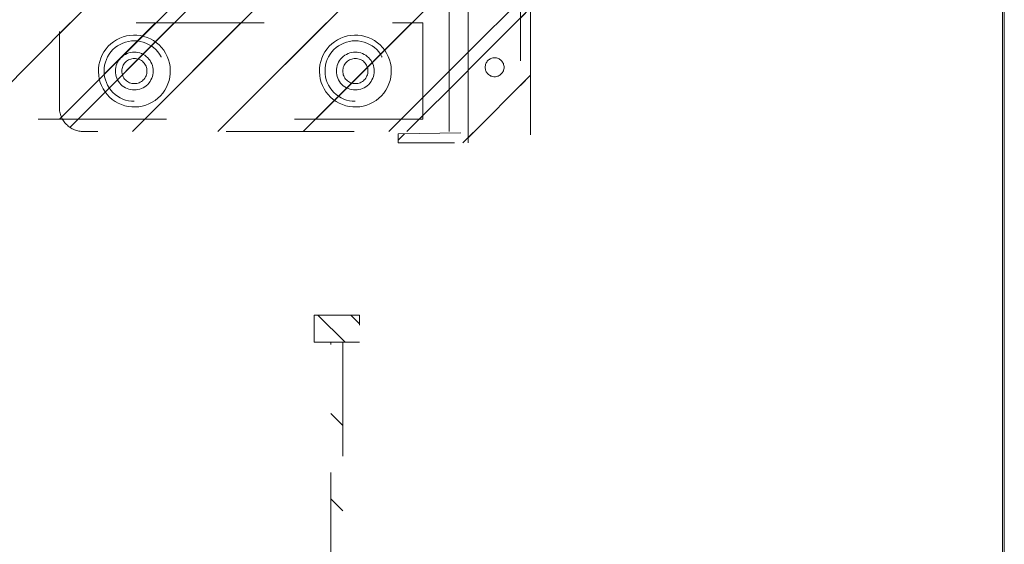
# Model space of a CAD drawing. Header units: inches. Extents: x -416 to -272, y -73 to 47.
# Tile 141 of 206: x -283.13 to -272.89, y -38.53 to -33.08. Entities that reach past the tile are written whole.
import ezdxf

# ---------------------------------------------------------------- set-up
doc = ezdxf.new("R2010")
doc.units = ezdxf.units.IN
doc.header["$LTSCALE"] = 32
doc.header["$MEASUREMENT"] = 0
doc.linetypes.add('Dash Style-1', pattern=[0.083328, 0.041656, -0.041672])
for name, color, linetype, lineweight in [('DashLine', 7, 'Continuous', 13), ('DashLineFill', 7, 'Dash Style-1', 13), ('Drawing', 7, 'Continuous', 18), ('None', 7, 'Continuous', 18), ('SolidLine', 7, 'Continuous', 15)]:
    doc.layers.add(name, color=color, linetype=linetype, lineweight=lineweight)
pattern_1 = [(45, (0, 0), (-1.61301565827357, 1.935715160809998), []), (45, (-1.0608, 1.0608), (-0.4723460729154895, 0.4167612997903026), [])]

# ---------------------------------------------------------------- blocks, each defined once
blk = doc.blocks.new('Group-29')
at = {"layer": 'SolidLine', "flags": 128}
blk.add_lwpolyline([(70.87401574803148, -30), (70.87401574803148, -2.559055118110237), (70.89370078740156, -2.559055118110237), (70.89370078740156, -30)], close=True, dxfattribs=at)
blk = doc.blocks.new('Group-42')
at = {"layer": 'DashLine', "flags": 128}
blk.add_lwpolyline([(1.114173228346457, -2.559055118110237), (70.89370078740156, -2.559055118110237), (70.89370078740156, -30), (1.114173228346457, -30)], close=True, dxfattribs=at)
at = {"layer": 'SolidLine', "flags": 128}
blk.add_lwpolyline([(1.114173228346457, -2.559055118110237), (70.89370078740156, -2.559055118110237), (70.89370078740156, -30), (1.114173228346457, -30)], close=True, dxfattribs=at)
at = {"layer": 'None'}
blk.add_blockref('Group-29', (0, 0), dxfattribs=at)
blk = doc.blocks.new('1BRPT9-Bracket (2D)')
at = {"layer": 'DashLineFill', "linetype": 'Continuous', "lineweight": 13}
h = blk.add_hatch(dxfattribs=at)
h.set_pattern_fill('Steel', color=253, style=0, pattern_type=2)
h.set_pattern_definition(pattern_1)
edge = h.paths.add_edge_path()
edge.add_line((-2.32206875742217, -8.74015748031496), (-2.32206875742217, 8.740157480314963))
edge.add_line((-2.32206875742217, 8.740157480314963), (1.677931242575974, 8.740157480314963))
edge.add_arc((1.677931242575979, 8.488188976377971), 0.2519685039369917, -3.979039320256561e-12, 90.0000000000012, ccw=False)
edge.add_line((1.929899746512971, 8.488188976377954), (1.929899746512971, 7.480314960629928))
edge.add_line((1.929899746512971, 7.480314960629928), (2.323600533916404, 7.461135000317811))
edge.add_line((2.323600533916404, 7.461135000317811), (2.323600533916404, -7.480314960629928))
edge.add_line((2.323600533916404, -7.480314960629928), (1.929899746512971, -7.480314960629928))
edge.add_line((1.929899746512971, -7.480314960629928), (1.929899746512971, -8.488188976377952))
edge.add_arc((1.677931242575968, -8.488188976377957), 0.2519685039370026, -90.00000000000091, 1.0800249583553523e-12, ccw=False)
edge.add_line((1.677931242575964, -8.74015748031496), (-2.32206875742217, -8.74015748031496))
h = blk.add_hatch(dxfattribs=at)
h.set_pattern_fill('Steel', color=253, style=0, pattern_type=2)
h.set_pattern_definition(pattern_1)
h.paths.add_polyline_path([(-1.148840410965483, 8.425196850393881), (-1.117968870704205, 8.423680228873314), (-1.087394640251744, 8.419144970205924), (-1.057412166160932, 8.411634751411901), (-1.02831019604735, 8.401221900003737), (-1.000368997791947, 8.388006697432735), (-0.9738576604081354, 8.37211641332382), (-0.9490315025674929, 8.35370407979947), (-0.926129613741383, 8.332947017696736), (-0.905372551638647, 8.310045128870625), (-0.8869602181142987, 8.285218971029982), (-0.8710699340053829, 8.258707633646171), (-0.8578547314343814, 8.230766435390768), (-0.8474418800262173, 8.201664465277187), (-0.8399316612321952, 8.171681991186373), (-0.8353964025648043, 8.141107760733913), (-0.8338797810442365, 8.110236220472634), (-0.8353964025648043, 8.079364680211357), (-0.8399316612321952, 8.048790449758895), (-0.8474418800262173, 8.018807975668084), (-0.8578547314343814, 7.989706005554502), (-0.8710699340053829, 7.961764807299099), (-0.8869602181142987, 7.935253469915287), (-0.905372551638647, 7.910427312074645), (-0.926129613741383, 7.887525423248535), (-0.9490315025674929, 7.866768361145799), (-0.9738576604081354, 7.848356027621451), (-1.000368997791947, 7.832465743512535), (-1.02831019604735, 7.819250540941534), (-1.057412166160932, 7.80883768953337), (-1.087394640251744, 7.801327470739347), (-1.117968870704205, 7.796792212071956), (-1.148840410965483, 7.795275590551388), (-1.179711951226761, 7.796792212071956), (-1.210286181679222, 7.801327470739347), (-1.240268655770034, 7.80883768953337), (-1.269370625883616, 7.819250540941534), (-1.297311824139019, 7.832465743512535), (-1.32382316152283, 7.848356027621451), (-1.348649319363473, 7.866768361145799), (-1.371551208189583, 7.887525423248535), (-1.392308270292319, 7.910427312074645), (-1.410720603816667, 7.935253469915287), (-1.426610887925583, 7.961764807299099), (-1.439826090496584, 7.989706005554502), (-1.450238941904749, 8.018807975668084), (-1.457749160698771, 8.048790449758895), (-1.462284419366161, 8.079364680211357), (-1.463801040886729, 8.110236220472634), (-1.462284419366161, 8.141107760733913), (-1.457749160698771, 8.171681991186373), (-1.450238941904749, 8.201664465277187), (-1.439826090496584, 8.230766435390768), (-1.426610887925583, 8.258707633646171), (-1.410720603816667, 8.285218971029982), (-1.392308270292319, 8.310045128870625), (-1.371551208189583, 8.332947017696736), (-1.348649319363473, 8.35370407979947), (-1.32382316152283, 8.37211641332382), (-1.297311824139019, 8.388006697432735), (-1.269370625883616, 8.401221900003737), (-1.240268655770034, 8.411634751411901), (-1.210286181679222, 8.419144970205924), (-1.179711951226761, 8.423680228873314)])
h = blk.add_hatch(dxfattribs=at)
h.set_pattern_fill('Steel', color=253, style=0, pattern_type=2)
h.set_pattern_definition(pattern_1)
h.paths.add_polyline_path([(1.150372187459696, 8.425196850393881), (1.181243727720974, 8.423680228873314), (1.211817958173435, 8.419144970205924), (1.241800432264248, 8.411634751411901), (1.27090240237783, 8.401221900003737), (1.298843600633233, 8.388006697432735), (1.325354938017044, 8.37211641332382), (1.350181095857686, 8.35370407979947), (1.373082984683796, 8.332947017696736), (1.393840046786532, 8.310045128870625), (1.41225238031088, 8.285218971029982), (1.428142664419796, 8.258707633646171), (1.441357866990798, 8.230766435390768), (1.451770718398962, 8.201664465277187), (1.459280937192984, 8.171681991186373), (1.463816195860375, 8.141107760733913), (1.465332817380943, 8.110236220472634), (1.463816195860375, 8.079364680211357), (1.459280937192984, 8.048790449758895), (1.451770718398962, 8.018807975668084), (1.441357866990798, 7.989706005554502), (1.428142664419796, 7.961764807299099), (1.41225238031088, 7.935253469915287), (1.393840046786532, 7.910427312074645), (1.373082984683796, 7.887525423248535), (1.350181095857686, 7.866768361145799), (1.325354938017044, 7.848356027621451), (1.298843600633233, 7.832465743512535), (1.27090240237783, 7.819250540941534), (1.241800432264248, 7.80883768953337), (1.211817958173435, 7.801327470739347), (1.181243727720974, 7.796792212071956), (1.150372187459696, 7.795275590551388), (1.119500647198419, 7.796792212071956), (1.088926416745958, 7.801327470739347), (1.058943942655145, 7.80883768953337), (1.029841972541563, 7.819250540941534), (1.00190077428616, 7.832465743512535), (0.9753894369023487, 7.848356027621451), (0.9505632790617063, 7.866768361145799), (0.9276613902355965, 7.887525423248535), (0.9069043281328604, 7.910427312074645), (0.8884919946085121, 7.935253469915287), (0.8726017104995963, 7.961764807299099), (0.8593865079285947, 7.989706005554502), (0.8489736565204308, 8.018807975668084), (0.8414634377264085, 8.048790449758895), (0.8369281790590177, 8.079364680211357), (0.8354115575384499, 8.110236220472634), (0.8369281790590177, 8.141107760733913), (0.8414634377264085, 8.171681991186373), (0.8489736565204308, 8.201664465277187), (0.8593865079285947, 8.230766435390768), (0.8726017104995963, 8.258707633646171), (0.8884919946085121, 8.285218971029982), (0.9069043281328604, 8.310045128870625), (0.9276613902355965, 8.332947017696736), (0.9505632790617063, 8.35370407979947), (0.9753894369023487, 8.37211641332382), (1.00190077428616, 8.388006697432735), (1.029841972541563, 8.401221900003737), (1.058943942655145, 8.411634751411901), (1.088926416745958, 8.419144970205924), (1.119500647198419, 8.423680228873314)])
h = blk.add_hatch(dxfattribs=at)
h.set_pattern_fill('Steel', color=253, style=0, pattern_type=2)
h.set_pattern_definition(pattern_1)
h.paths.add_polyline_path([(-1.148840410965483, 8.307086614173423), (-1.129545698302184, 8.306138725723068), (-1.110436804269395, 8.303304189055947), (-1.091697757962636, 8.298610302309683), (-1.073509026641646, 8.29210227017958), (-1.056045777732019, 8.283842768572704), (-1.039476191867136, 8.273911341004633), (-1.023959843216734, 8.262403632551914), (-1.009646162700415, 8.249430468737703), (-0.996672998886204, 8.235116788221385), (-0.9851652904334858, 8.219600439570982), (-0.975233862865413, 8.2030308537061), (-0.9669743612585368, 8.185567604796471), (-0.960466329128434, 8.167378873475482), (-0.9557724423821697, 8.148639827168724), (-0.9529379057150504, 8.129530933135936), (-0.9519900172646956, 8.110236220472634), (-0.9529379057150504, 8.090941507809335), (-0.9557724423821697, 8.071832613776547), (-0.960466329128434, 8.053093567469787), (-0.9669743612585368, 8.0349048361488), (-0.975233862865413, 8.01744158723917), (-0.9851652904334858, 8.000872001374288), (-0.996672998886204, 7.985355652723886), (-1.009646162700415, 7.971041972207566), (-1.023959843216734, 7.958068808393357), (-1.039476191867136, 7.946561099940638), (-1.056045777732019, 7.936629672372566), (-1.073509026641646, 7.928370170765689), (-1.091697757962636, 7.921862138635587), (-1.110436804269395, 7.917168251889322), (-1.129545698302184, 7.914333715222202), (-1.148840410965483, 7.913385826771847), (-1.168135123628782, 7.914333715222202), (-1.187244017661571, 7.917168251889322), (-1.20598306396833, 7.921862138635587), (-1.22417179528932, 7.928370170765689), (-1.241635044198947, 7.936629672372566), (-1.25820463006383, 7.946561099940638), (-1.273720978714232, 7.958068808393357), (-1.288034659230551, 7.971041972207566), (-1.301007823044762, 7.985355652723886), (-1.31251553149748, 8.000872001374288), (-1.322446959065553, 8.01744158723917), (-1.330706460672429, 8.0349048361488), (-1.337214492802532, 8.053093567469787), (-1.341908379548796, 8.071832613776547), (-1.344742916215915, 8.090941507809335), (-1.34569080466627, 8.110236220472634), (-1.344742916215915, 8.129530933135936), (-1.341908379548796, 8.148639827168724), (-1.337214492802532, 8.167378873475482), (-1.330706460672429, 8.185567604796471), (-1.322446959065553, 8.2030308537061), (-1.31251553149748, 8.219600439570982), (-1.301007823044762, 8.235116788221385), (-1.288034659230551, 8.249430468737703), (-1.273720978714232, 8.262403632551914), (-1.25820463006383, 8.273911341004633), (-1.241635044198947, 8.283842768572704), (-1.22417179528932, 8.29210227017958), (-1.20598306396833, 8.298610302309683), (-1.187244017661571, 8.303304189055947), (-1.168135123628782, 8.306138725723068)])
h = blk.add_hatch(dxfattribs=at)
h.set_pattern_fill('Steel', color=253, style=0, pattern_type=2)
h.set_pattern_definition(pattern_1)
h.paths.add_polyline_path([(1.150372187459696, 8.307086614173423), (1.169666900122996, 8.306138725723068), (1.188775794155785, 8.303304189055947), (1.207514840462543, 8.298610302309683), (1.225703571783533, 8.29210227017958), (1.243166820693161, 8.283842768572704), (1.259736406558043, 8.273911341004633), (1.275252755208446, 8.262403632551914), (1.289566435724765, 8.249430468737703), (1.302539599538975, 8.235116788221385), (1.314047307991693, 8.219600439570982), (1.323978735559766, 8.2030308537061), (1.332238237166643, 8.185567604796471), (1.338746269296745, 8.167378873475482), (1.34344015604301, 8.148639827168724), (1.346274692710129, 8.129530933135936), (1.347222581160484, 8.110236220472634), (1.346274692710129, 8.090941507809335), (1.34344015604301, 8.071832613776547), (1.338746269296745, 8.053093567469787), (1.332238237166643, 8.0349048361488), (1.323978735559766, 8.01744158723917), (1.314047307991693, 8.000872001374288), (1.302539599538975, 7.985355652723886), (1.289566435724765, 7.971041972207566), (1.275252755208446, 7.958068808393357), (1.259736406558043, 7.946561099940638), (1.243166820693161, 7.936629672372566), (1.225703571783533, 7.928370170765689), (1.207514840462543, 7.921862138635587), (1.188775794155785, 7.917168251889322), (1.169666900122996, 7.914333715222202), (1.150372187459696, 7.913385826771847), (1.131077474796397, 7.914333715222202), (1.111968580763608, 7.917168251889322), (1.093229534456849, 7.921862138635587), (1.07504080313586, 7.928370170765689), (1.057577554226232, 7.936629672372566), (1.04100796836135, 7.946561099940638), (1.025491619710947, 7.958068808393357), (1.011177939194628, 7.971041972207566), (0.9982047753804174, 7.985355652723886), (0.9866970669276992, 8.000872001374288), (0.9767656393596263, 8.01744158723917), (0.9685061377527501, 8.0349048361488), (0.9619981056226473, 8.053093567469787), (0.9573042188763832, 8.071832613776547), (0.9544696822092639, 8.090941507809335), (0.9535217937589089, 8.110236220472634), (0.9544696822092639, 8.129530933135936), (0.9573042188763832, 8.148639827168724), (0.9619981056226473, 8.167378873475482), (0.9685061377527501, 8.185567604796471), (0.9767656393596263, 8.2030308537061), (0.9866970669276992, 8.219600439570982), (0.9982047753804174, 8.235116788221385), (1.011177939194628, 8.249430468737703), (1.025491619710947, 8.262403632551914), (1.04100796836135, 8.273911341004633), (1.057577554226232, 8.283842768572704), (1.07504080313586, 8.29210227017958), (1.093229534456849, 8.298610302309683), (1.111968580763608, 8.303304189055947), (1.131077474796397, 8.306138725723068)])
at = {"layer": 'DashLineFill'}
blk.add_line((-2.125218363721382, 8.740157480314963), (-2.125218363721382, -8.74015748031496), dxfattribs=at)
at = {"layer": 'DashLineFill', "flags": 128}
blk.add_lwpolyline([(-2.32206875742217, -8.74015748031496), (-2.32206875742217, 8.740157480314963), (1.677931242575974, 8.740157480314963, -0.4142135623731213), (1.929899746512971, 8.488188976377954), (1.929899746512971, 7.480314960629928), (2.323600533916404, 7.461135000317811), (2.323600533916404, -7.480314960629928), (1.929899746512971, -7.480314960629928), (1.929899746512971, -8.488188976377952, -0.4142135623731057), (1.677931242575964, -8.74015748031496)], format="xyb", close=True, dxfattribs=at)
for points in [[(-1.148840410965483, 8.425196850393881), (-1.117968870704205, 8.423680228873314), (-1.087394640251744, 8.419144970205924), (-1.057412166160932, 8.411634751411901), (-1.02831019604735, 8.401221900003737), (-1.000368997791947, 8.388006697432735), (-0.9738576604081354, 8.37211641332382), (-0.9490315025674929, 8.35370407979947), (-0.926129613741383, 8.332947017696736), (-0.905372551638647, 8.310045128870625), (-0.8869602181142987, 8.285218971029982), (-0.8710699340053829, 8.258707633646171), (-0.8578547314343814, 8.230766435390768), (-0.8474418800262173, 8.201664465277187), (-0.8399316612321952, 8.171681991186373), (-0.8353964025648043, 8.141107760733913), (-0.8338797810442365, 8.110236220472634), (-0.8353964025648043, 8.079364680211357), (-0.8399316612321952, 8.048790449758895), (-0.8474418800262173, 8.018807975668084), (-0.8578547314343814, 7.989706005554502), (-0.8710699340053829, 7.961764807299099), (-0.8869602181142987, 7.935253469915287), (-0.905372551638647, 7.910427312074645), (-0.926129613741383, 7.887525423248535), (-0.9490315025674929, 7.866768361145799), (-0.9738576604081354, 7.848356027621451), (-1.000368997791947, 7.832465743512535), (-1.02831019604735, 7.819250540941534), (-1.057412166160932, 7.80883768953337), (-1.087394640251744, 7.801327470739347), (-1.117968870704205, 7.796792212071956), (-1.148840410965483, 7.795275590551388), (-1.179711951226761, 7.796792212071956), (-1.210286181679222, 7.801327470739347), (-1.240268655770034, 7.80883768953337), (-1.269370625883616, 7.819250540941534), (-1.297311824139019, 7.832465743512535), (-1.32382316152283, 7.848356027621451), (-1.348649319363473, 7.866768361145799), (-1.371551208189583, 7.887525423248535), (-1.392308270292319, 7.910427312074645), (-1.410720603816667, 7.935253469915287), (-1.426610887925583, 7.961764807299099), (-1.439826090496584, 7.989706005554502), (-1.450238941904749, 8.018807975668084), (-1.457749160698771, 8.048790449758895), (-1.462284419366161, 8.079364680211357), (-1.463801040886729, 8.110236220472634), (-1.462284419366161, 8.141107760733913), (-1.457749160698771, 8.171681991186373), (-1.450238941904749, 8.201664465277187), (-1.439826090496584, 8.230766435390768), (-1.426610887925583, 8.258707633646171), (-1.410720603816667, 8.285218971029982), (-1.392308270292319, 8.310045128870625), (-1.371551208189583, 8.332947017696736), (-1.348649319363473, 8.35370407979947), (-1.32382316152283, 8.37211641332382), (-1.297311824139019, 8.388006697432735), (-1.269370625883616, 8.401221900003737), (-1.240268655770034, 8.411634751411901), (-1.210286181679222, 8.419144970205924), (-1.179711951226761, 8.423680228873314)], [(1.150372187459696, 8.425196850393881), (1.181243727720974, 8.423680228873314), (1.211817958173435, 8.419144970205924), (1.241800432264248, 8.411634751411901), (1.27090240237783, 8.401221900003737), (1.298843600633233, 8.388006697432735), (1.325354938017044, 8.37211641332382), (1.350181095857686, 8.35370407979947), (1.373082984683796, 8.332947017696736), (1.393840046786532, 8.310045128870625), (1.41225238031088, 8.285218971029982), (1.428142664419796, 8.258707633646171), (1.441357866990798, 8.230766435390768), (1.451770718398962, 8.201664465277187), (1.459280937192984, 8.171681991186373), (1.463816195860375, 8.141107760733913), (1.465332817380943, 8.110236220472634), (1.463816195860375, 8.079364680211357), (1.459280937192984, 8.048790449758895), (1.451770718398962, 8.018807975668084), (1.441357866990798, 7.989706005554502), (1.428142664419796, 7.961764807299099), (1.41225238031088, 7.935253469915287), (1.393840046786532, 7.910427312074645), (1.373082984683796, 7.887525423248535), (1.350181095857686, 7.866768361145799), (1.325354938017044, 7.848356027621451), (1.298843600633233, 7.832465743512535), (1.27090240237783, 7.819250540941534), (1.241800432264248, 7.80883768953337), (1.211817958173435, 7.801327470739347), (1.181243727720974, 7.796792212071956), (1.150372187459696, 7.795275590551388), (1.119500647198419, 7.796792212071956), (1.088926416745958, 7.801327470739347), (1.058943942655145, 7.80883768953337), (1.029841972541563, 7.819250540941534), (1.00190077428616, 7.832465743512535), (0.9753894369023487, 7.848356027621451), (0.9505632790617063, 7.866768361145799), (0.9276613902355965, 7.887525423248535), (0.9069043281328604, 7.910427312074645), (0.8884919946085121, 7.935253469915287), (0.8726017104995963, 7.961764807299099), (0.8593865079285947, 7.989706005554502), (0.8489736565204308, 8.018807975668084), (0.8414634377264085, 8.048790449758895), (0.8369281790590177, 8.079364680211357), (0.8354115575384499, 8.110236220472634), (0.8369281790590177, 8.141107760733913), (0.8414634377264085, 8.171681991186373), (0.8489736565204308, 8.201664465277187), (0.8593865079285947, 8.230766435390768), (0.8726017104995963, 8.258707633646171), (0.8884919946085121, 8.285218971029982), (0.9069043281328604, 8.310045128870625), (0.9276613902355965, 8.332947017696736), (0.9505632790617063, 8.35370407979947), (0.9753894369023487, 8.37211641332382), (1.00190077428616, 8.388006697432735), (1.029841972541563, 8.401221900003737), (1.058943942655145, 8.411634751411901), (1.088926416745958, 8.419144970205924), (1.119500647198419, 8.423680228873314)], [(-1.148840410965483, 8.307086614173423), (-1.129545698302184, 8.306138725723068), (-1.110436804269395, 8.303304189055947), (-1.091697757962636, 8.298610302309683), (-1.073509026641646, 8.29210227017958), (-1.056045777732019, 8.283842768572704), (-1.039476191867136, 8.273911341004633), (-1.023959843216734, 8.262403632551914), (-1.009646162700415, 8.249430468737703), (-0.996672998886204, 8.235116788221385), (-0.9851652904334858, 8.219600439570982), (-0.975233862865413, 8.2030308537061), (-0.9669743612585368, 8.185567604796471), (-0.960466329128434, 8.167378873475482), (-0.9557724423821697, 8.148639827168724), (-0.9529379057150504, 8.129530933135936), (-0.9519900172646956, 8.110236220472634), (-0.9529379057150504, 8.090941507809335), (-0.9557724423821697, 8.071832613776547), (-0.960466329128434, 8.053093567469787), (-0.9669743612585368, 8.0349048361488), (-0.975233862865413, 8.01744158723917), (-0.9851652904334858, 8.000872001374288), (-0.996672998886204, 7.985355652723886), (-1.009646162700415, 7.971041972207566), (-1.023959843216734, 7.958068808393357), (-1.039476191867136, 7.946561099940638), (-1.056045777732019, 7.936629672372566), (-1.073509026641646, 7.928370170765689), (-1.091697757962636, 7.921862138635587), (-1.110436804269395, 7.917168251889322), (-1.129545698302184, 7.914333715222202), (-1.148840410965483, 7.913385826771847), (-1.168135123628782, 7.914333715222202), (-1.187244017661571, 7.917168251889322), (-1.20598306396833, 7.921862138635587), (-1.22417179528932, 7.928370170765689), (-1.241635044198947, 7.936629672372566), (-1.25820463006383, 7.946561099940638), (-1.273720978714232, 7.958068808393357), (-1.288034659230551, 7.971041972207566), (-1.301007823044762, 7.985355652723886), (-1.31251553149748, 8.000872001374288), (-1.322446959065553, 8.01744158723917), (-1.330706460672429, 8.0349048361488), (-1.337214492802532, 8.053093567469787), (-1.341908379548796, 8.071832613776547), (-1.344742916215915, 8.090941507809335), (-1.34569080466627, 8.110236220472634), (-1.344742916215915, 8.129530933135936), (-1.341908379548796, 8.148639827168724), (-1.337214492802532, 8.167378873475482), (-1.330706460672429, 8.185567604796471), (-1.322446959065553, 8.2030308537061), (-1.31251553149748, 8.219600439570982), (-1.301007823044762, 8.235116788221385), (-1.288034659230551, 8.249430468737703), (-1.273720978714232, 8.262403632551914), (-1.25820463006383, 8.273911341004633), (-1.241635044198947, 8.283842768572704), (-1.22417179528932, 8.29210227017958), (-1.20598306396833, 8.298610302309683), (-1.187244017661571, 8.303304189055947), (-1.168135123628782, 8.306138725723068)], [(1.150372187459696, 8.307086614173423), (1.169666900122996, 8.306138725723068), (1.188775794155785, 8.303304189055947), (1.207514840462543, 8.298610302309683), (1.225703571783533, 8.29210227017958), (1.243166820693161, 8.283842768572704), (1.259736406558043, 8.273911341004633), (1.275252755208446, 8.262403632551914), (1.289566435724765, 8.249430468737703), (1.302539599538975, 8.235116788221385), (1.314047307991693, 8.219600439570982), (1.323978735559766, 8.2030308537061), (1.332238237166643, 8.185567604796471), (1.338746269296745, 8.167378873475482), (1.34344015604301, 8.148639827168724), (1.346274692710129, 8.129530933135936), (1.347222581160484, 8.110236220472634), (1.346274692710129, 8.090941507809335), (1.34344015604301, 8.071832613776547), (1.338746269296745, 8.053093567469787), (1.332238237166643, 8.0349048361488), (1.323978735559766, 8.01744158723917), (1.314047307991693, 8.000872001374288), (1.302539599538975, 7.985355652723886), (1.289566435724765, 7.971041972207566), (1.275252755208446, 7.958068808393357), (1.259736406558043, 7.946561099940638), (1.243166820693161, 7.936629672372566), (1.225703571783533, 7.928370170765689), (1.207514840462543, 7.921862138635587), (1.188775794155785, 7.917168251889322), (1.169666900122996, 7.914333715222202), (1.150372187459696, 7.913385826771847), (1.131077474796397, 7.914333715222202), (1.111968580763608, 7.917168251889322), (1.093229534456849, 7.921862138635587), (1.07504080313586, 7.928370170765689), (1.057577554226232, 7.936629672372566), (1.04100796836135, 7.946561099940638), (1.025491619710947, 7.958068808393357), (1.011177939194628, 7.971041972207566), (0.9982047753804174, 7.985355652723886), (0.9866970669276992, 8.000872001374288), (0.9767656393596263, 8.01744158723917), (0.9685061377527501, 8.0349048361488), (0.9619981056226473, 8.053093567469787), (0.9573042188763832, 8.071832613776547), (0.9544696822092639, 8.090941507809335), (0.9535217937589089, 8.110236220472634), (0.9544696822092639, 8.129530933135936), (0.9573042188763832, 8.148639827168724), (0.9619981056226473, 8.167378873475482), (0.9685061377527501, 8.185567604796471), (0.9767656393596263, 8.2030308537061), (0.9866970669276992, 8.219600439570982), (0.9982047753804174, 8.235116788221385), (1.011177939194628, 8.249430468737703), (1.025491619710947, 8.262403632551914), (1.04100796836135, 8.273911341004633), (1.057577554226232, 8.283842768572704), (1.07504080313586, 8.29210227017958), (1.093229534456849, 8.298610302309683), (1.111968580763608, 8.303304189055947), (1.131077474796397, 8.306138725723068)]]:
    blk.add_lwpolyline(points, close=True, dxfattribs=at)
blk = doc.blocks.new('1BRPT8_Cover (2D)')
at = {"layer": 'DashLineFill', "linetype": 'Continuous', "lineweight": 13}
h = blk.add_hatch(dxfattribs=at)
h.set_pattern_fill('Steel', color=253, style=0, pattern_type=2)
h.set_pattern_definition(pattern_1)
h.paths.add_polyline_path([(-1.594488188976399, -8.763779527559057), (-2.322834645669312, -8.763779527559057), (-2.322834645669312, -8.751066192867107), (-2.826068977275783, -8.742282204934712), (-2.866441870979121, -8.70280193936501), (-2.866441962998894, -6.672971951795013), (-2.84717538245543, -6.653289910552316), (-2.322834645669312, -6.644137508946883), (-2.322834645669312, -6.584208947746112), (-2.847175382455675, -6.575056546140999), (-2.866441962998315, -6.555374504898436), (-2.866441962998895, -4.468247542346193), (-2.847175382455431, -4.448565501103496), (-2.322834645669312, -4.439413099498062), (-2.322834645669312, -4.37948453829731), (-2.847175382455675, -4.370332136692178), (-2.866441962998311, -4.350650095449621), (-2.866441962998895, -2.263523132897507), (-2.847175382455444, -2.243841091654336), (-2.322834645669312, -2.234688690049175), (-2.322834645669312, -2.174760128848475), (-2.847175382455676, -2.165607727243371), (-2.866441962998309, -2.145925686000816), (-2.866441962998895, -0.05879872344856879), (-2.847175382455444, -0.03911668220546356), (-2.322834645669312, -0.02996428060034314), (-2.322834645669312, 0.02996428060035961), (-2.847175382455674, 0.03911668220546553), (-2.866441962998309, 0.05879872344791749), (-2.866441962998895, 2.145925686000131), (-2.847175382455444, 2.165607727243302), (-2.322834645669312, 2.174760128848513), (-2.322834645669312, 2.234688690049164), (-2.847175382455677, 2.243841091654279), (-2.866441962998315, 2.263523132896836), (-2.866441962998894, 4.350650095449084), (-2.84717538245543, 4.37033213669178), (-2.322834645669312, 4.379484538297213), (-2.322834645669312, 4.439413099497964), (-2.847175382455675, 4.448565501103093), (-2.866441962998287, 4.46824754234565), (-2.865499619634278, 6.55537450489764), (-2.84717538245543, 6.575056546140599), (-2.322834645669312, 6.584208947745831), (-2.322834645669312, 6.644137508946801), (-2.847175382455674, 6.653289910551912), (-2.866441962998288, 6.672971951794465), (-2.866441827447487, 8.702801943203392), (-2.826068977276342, 8.742282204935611), (-1.594488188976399, 8.763779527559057), (-1.594488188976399, 8.858267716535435), (-2.97244094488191, 8.858267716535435), (-2.97244094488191, -8.858267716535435), (-1.594488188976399, -8.858267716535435)])
h = blk.add_hatch(dxfattribs=at)
h.set_pattern_fill('Steel', color=253, style=0, pattern_type=2)
h.set_pattern_definition(pattern_1)
h.paths.add_polyline_path([(-2.322834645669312, 8.858267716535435), (-2.322834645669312, -8.858267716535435), (-2.97244094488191, -8.858267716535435), (-2.97244094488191, 8.858267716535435)])
at = {"layer": 'DashLineFill', "flags": 128}
for points in [[(-1.594488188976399, -8.763779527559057), (-2.322834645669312, -8.763779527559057), (-2.322834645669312, -8.751066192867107), (-2.826068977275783, -8.742282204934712), (-2.866441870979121, -8.70280193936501), (-2.866441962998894, -6.672971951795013), (-2.84717538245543, -6.653289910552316), (-2.322834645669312, -6.644137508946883), (-2.322834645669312, -6.584208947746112), (-2.847175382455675, -6.575056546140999), (-2.866441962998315, -6.555374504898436), (-2.866441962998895, -4.468247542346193), (-2.847175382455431, -4.448565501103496), (-2.322834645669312, -4.439413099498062), (-2.322834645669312, -4.37948453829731), (-2.847175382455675, -4.370332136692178), (-2.866441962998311, -4.350650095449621), (-2.866441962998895, -2.263523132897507), (-2.847175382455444, -2.243841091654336), (-2.322834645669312, -2.234688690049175), (-2.322834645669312, -2.174760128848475), (-2.847175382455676, -2.165607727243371), (-2.866441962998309, -2.145925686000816), (-2.866441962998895, -0.05879872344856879), (-2.847175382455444, -0.03911668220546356), (-2.322834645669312, -0.02996428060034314), (-2.322834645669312, 0.02996428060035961), (-2.847175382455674, 0.03911668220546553), (-2.866441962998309, 0.05879872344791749), (-2.866441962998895, 2.145925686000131), (-2.847175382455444, 2.165607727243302), (-2.322834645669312, 2.174760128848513), (-2.322834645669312, 2.234688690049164), (-2.847175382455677, 2.243841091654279), (-2.866441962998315, 2.263523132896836), (-2.866441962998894, 4.350650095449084), (-2.84717538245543, 4.37033213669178), (-2.322834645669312, 4.379484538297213), (-2.322834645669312, 4.439413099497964), (-2.847175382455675, 4.448565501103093), (-2.866441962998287, 4.46824754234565), (-2.865499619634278, 6.55537450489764), (-2.84717538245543, 6.575056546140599), (-2.322834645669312, 6.584208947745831), (-2.322834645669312, 6.644137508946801), (-2.847175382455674, 6.653289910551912), (-2.866441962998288, 6.672971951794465), (-2.866441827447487, 8.702801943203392), (-2.826068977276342, 8.742282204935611), (-1.594488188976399, 8.763779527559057), (-1.594488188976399, 8.858267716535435), (-2.97244094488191, 8.858267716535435), (-2.97244094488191, -8.858267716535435), (-1.594488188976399, -8.858267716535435)], [(-2.322834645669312, 8.858267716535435), (-2.322834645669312, -8.858267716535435), (-2.97244094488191, -8.858267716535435), (-2.97244094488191, 8.858267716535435)]]:
    blk.add_lwpolyline(points, close=True, dxfattribs=at)
at = {"layer": 'SolidLine', "flags": 128}
blk.add_lwpolyline([(-2.500000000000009, 8.070866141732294), (-2.500473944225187, 8.061218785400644), (-2.501891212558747, 8.051664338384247), (-2.504238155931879, 8.042294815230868), (-2.507492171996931, 8.033200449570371), (-2.511621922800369, 8.024468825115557), (-2.516587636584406, 8.016184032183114), (-2.522341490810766, 8.008425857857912), (-2.528828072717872, 8.001269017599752), (-2.535984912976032, 7.994782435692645), (-2.543743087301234, 7.989028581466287), (-2.552027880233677, 7.984062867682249), (-2.560759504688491, 7.979933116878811), (-2.569853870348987, 7.976679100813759), (-2.579223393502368, 7.974332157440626), (-2.588777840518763, 7.972914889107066), (-2.598425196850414, 7.972440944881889), (-2.608072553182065, 7.972914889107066), (-2.61762700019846, 7.974332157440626), (-2.626996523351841, 7.976679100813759), (-2.636090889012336, 7.979933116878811), (-2.644822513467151, 7.984062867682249), (-2.653107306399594, 7.989028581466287), (-2.660865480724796, 7.994782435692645), (-2.668022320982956, 8.001269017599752), (-2.674508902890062, 8.008425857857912), (-2.680262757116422, 8.016184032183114), (-2.685228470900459, 8.024468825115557), (-2.689358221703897, 8.033200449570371), (-2.692612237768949, 8.042294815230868), (-2.694959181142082, 8.051664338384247), (-2.696376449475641, 8.061218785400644), (-2.696850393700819, 8.070866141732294), (-2.696376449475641, 8.080513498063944), (-2.694959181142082, 8.09006794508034), (-2.692612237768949, 8.09943746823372), (-2.689358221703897, 8.108531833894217), (-2.685228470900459, 8.117263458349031), (-2.680262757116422, 8.125548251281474), (-2.674508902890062, 8.133306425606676), (-2.668022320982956, 8.140463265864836), (-2.660865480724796, 8.146949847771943), (-2.653107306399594, 8.152703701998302), (-2.644822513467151, 8.157669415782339), (-2.636090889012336, 8.161799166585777), (-2.626996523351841, 8.165053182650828), (-2.61762700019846, 8.167400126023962), (-2.608072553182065, 8.168817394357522), (-2.598425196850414, 8.169291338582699), (-2.588777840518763, 8.168817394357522), (-2.579223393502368, 8.167400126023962), (-2.569853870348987, 8.165053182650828), (-2.560759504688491, 8.161799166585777), (-2.552027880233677, 8.157669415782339), (-2.543743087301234, 8.152703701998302), (-2.535984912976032, 8.146949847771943), (-2.528828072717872, 8.140463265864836), (-2.522341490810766, 8.133306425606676), (-2.516587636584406, 8.125548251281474), (-2.511621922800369, 8.117263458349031), (-2.507492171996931, 8.108531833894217), (-2.504238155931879, 8.09943746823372), (-2.501891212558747, 8.09006794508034), (-2.500473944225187, 8.080513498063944)], close=True, dxfattribs=at)
blk = doc.blocks.new('1BRPT5-RightBeam (2D)')
at = {"layer": 'DashLineFill', "linetype": 'Continuous', "lineweight": 13}
h = blk.add_hatch(dxfattribs=at)
h.set_pattern_fill('Steel', color=253, style=0, pattern_type=2)
h.set_pattern_definition(pattern_1)
h.paths.add_polyline_path([(-1.850393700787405, 0.4999999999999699), (20.47244094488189, 0.4999999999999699), (20.47244094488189, -0.5000000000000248), (-1.850393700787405, -0.5000000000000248)])
at = {"layer": 'DashLineFill', "flags": 128}
blk.add_lwpolyline([(-1.850393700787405, 0.4999999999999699), (20.47244094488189, 0.4999999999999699), (20.47244094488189, -0.5000000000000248), (-1.850393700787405, -0.5000000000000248)], close=True, dxfattribs=at)
at = {"layer": 'SolidLine', "flags": 128}
for points in [[(-1.176804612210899, -0.3730440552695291), (-1.213238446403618, -0.3685818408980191), (-1.249059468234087, -0.3605699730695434), (-1.283922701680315, -0.3490856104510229), (-1.317492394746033, -0.3342393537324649), (-1.349445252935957, -0.3161741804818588), (-1.37947355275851, -0.2950640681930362), (-1.407288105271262, -0.2711123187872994), (-1.432621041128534, -0.244549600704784), (-1.455228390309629, -0.2156317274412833), (-1.474892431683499, -0.1846371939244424), (-1.491423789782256, -0.1518644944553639), (-1.504663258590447, -0.117629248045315), (-1.514483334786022, -0.0822611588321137), (-1.520789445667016, -0.04610084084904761), (-1.523520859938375, -0.009496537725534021), (-1.522651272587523, 0.02719923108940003), (-1.518189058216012, 0.06363306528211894), (-1.510177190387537, 0.09945408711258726), (-1.498692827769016, 0.134317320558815), (-1.483846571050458, 0.1678870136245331), (-1.465781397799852, 0.1998398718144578), (-1.44467128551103, 0.2298681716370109), (-1.420719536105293, 0.2576827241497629), (-1.394156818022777, 0.2830156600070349), (-1.365238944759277, 0.30562300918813), (-1.334244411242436, 0.325287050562), (-1.301471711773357, 0.3418184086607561), (-1.267236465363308, 0.3550578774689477), (-1.231868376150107, 0.3648779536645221), (-1.195708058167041, 0.3711840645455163), (-1.159103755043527, 0.3739154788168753), (-1.122407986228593, 0.373045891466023), (-1.085974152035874, 0.368583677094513), (-1.050153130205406, 0.3605718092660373), (-1.015289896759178, 0.3490874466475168), (-0.9817202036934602, 0.3342411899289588), (-0.9497673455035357, 0.3161760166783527), (-0.9197390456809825, 0.2950659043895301), (-0.8919244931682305, 0.2711141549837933), (-0.8665915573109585, 0.2445514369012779), (-0.8439842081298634, 0.2156335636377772), (-0.8243201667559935, 0.1846390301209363), (-0.8077888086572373, 0.1518663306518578), (-0.7945493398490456, 0.1176310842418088), (-0.7847292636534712, 0.0822629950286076), (-0.7784231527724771, 0.0461026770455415), (-0.7756917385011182, 0.009498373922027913), (-0.7765613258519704, -0.02719739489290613), (-0.7810235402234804, -0.06363122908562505), (-0.789035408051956, -0.09945225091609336), (-0.8005197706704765, -0.1343154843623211), (-0.8153660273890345, -0.1678851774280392), (-0.8334312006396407, -0.1998380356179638), (-0.8545413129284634, -0.229866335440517), (-0.8784930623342, -0.257680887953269), (-0.9050557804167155, -0.2830138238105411), (-0.9339736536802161, -0.305621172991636), (-0.9649681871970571, -0.3252852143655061), (-0.9977408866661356, -0.3418165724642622), (-1.031976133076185, -0.3550560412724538), (-1.067344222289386, -0.3648761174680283), (-1.103504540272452, -0.3711822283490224), (-1.140108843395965, -0.3739136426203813)], [(1.122407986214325, -0.3730440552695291), (1.085974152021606, -0.3685818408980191), (1.050153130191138, -0.3605699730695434), (1.01528989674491, -0.3490856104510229), (0.9817202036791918, -0.3342393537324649), (0.9497673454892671, -0.3161741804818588), (0.919739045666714, -0.2950640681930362), (0.891924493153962, -0.2711123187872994), (0.86659155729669, -0.244549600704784), (0.8439842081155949, -0.2156317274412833), (0.824320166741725, -0.1846371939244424), (0.8077888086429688, -0.1518644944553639), (0.7945493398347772, -0.117629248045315), (0.7847292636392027, -0.0822611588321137), (0.7784231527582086, -0.04610084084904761), (0.7756917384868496, -0.009496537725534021), (0.7765613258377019, 0.02719923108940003), (0.7810235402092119, 0.06363306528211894), (0.7890354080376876, 0.09945408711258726), (0.800519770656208, 0.134317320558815), (0.815366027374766, 0.1678870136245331), (0.8334312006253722, 0.1998398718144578), (0.8545413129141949, 0.2298681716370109), (0.8784930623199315, 0.2576827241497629), (0.905055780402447, 0.2830156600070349), (0.9339736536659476, 0.30562300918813), (0.9649681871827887, 0.325287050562), (0.9977408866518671, 0.3418184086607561), (1.031976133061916, 0.3550578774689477), (1.067344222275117, 0.3648779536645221), (1.103504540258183, 0.3711840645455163), (1.140108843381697, 0.3739154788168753), (1.176804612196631, 0.373045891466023), (1.21323844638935, 0.368583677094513), (1.249059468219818, 0.3605718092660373), (1.283922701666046, 0.3490874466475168), (1.317492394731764, 0.3342411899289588), (1.349445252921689, 0.3161760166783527), (1.379473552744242, 0.2950659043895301), (1.407288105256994, 0.2711141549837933), (1.432621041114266, 0.2445514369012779), (1.455228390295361, 0.2156335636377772), (1.474892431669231, 0.1846390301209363), (1.491423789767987, 0.1518663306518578), (1.504663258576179, 0.1176310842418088), (1.514483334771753, 0.0822629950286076), (1.520789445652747, 0.0461026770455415), (1.523520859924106, 0.009498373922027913), (1.522651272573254, -0.02719739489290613), (1.518189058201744, -0.06363122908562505), (1.510177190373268, -0.09945225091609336), (1.498692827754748, -0.1343154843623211), (1.48384657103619, -0.1678851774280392), (1.465781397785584, -0.1998380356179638), (1.444671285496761, -0.229866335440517), (1.420719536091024, -0.257680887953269), (1.394156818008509, -0.2830138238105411), (1.365238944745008, -0.305621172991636), (1.334244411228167, -0.3252852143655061), (1.301471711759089, -0.3418165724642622), (1.26723646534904, -0.3550560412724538), (1.231868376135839, -0.3648761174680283), (1.195708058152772, -0.3711822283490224), (1.159103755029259, -0.3739136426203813)], [(-1.149606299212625, -0.1308464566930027), (-1.162431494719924, -0.130216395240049), (-1.175133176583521, -0.1283322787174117), (-1.187589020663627, -0.1252122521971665), (-1.199679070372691, -0.1208863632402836), (-1.211286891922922, -0.1153962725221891), (-1.222300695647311, -0.1087948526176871), (-1.232614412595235, -0.1011456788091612), (-1.242128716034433, -0.09252241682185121), (-1.250751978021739, -0.08300811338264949), (-1.258401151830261, -0.07269439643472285), (-1.265002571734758, -0.06168059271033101), (-1.270492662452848, -0.05007277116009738), (-1.274818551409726, -0.03798272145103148), (-1.277938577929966, -0.02552687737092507), (-1.279822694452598, -0.01282519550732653), (-1.280452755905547, -2.794655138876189e-14), (-1.279822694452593, 0.01282519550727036), (-1.277938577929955, 0.02552687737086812), (-1.27481855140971, 0.03798272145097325), (-1.270492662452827, 0.05007277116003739), (-1.265002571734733, 0.06168059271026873), (-1.258401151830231, 0.07269439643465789), (-1.250751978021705, 0.08300811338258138), (-1.242128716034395, 0.09252241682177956), (-1.232614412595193, 0.1011456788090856), (-1.222300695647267, 0.1087948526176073), (-1.211286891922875, 0.1153962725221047), (-1.199679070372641, 0.1208863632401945), (-1.187589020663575, 0.1252122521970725), (-1.175133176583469, 0.1283322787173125), (-1.16243149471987, 0.1302163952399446), (-1.149606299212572, 0.1308464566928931), (-1.136781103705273, 0.1302163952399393), (-1.124079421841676, 0.128332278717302), (-1.11162357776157, 0.1252122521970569), (-1.099533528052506, 0.1208863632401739), (-1.087925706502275, 0.1153962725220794), (-1.076911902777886, 0.1087948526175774), (-1.066598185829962, 0.1011456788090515), (-1.057083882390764, 0.09252241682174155), (-1.048460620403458, 0.08300811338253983), (-1.040811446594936, 0.07269439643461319), (-1.034210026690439, 0.06168059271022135), (-1.028719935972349, 0.05007277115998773), (-1.024394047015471, 0.03798272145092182), (-1.021274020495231, 0.02552687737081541), (-1.019389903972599, 0.01282519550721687), (-1.01875984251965, -8.171201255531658e-14), (-1.019389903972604, -0.01282519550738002), (-1.021274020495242, -0.02552687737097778), (-1.024394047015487, -0.03798272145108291), (-1.02871993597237, -0.05007277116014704), (-1.034210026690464, -0.06168059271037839), (-1.040811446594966, -0.07269439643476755), (-1.048460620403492, -0.08300811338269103), (-1.057083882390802, -0.09252241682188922), (-1.066598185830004, -0.1011456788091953), (-1.07691190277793, -0.1087948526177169), (-1.087925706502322, -0.1153962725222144), (-1.099533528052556, -0.1208863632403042), (-1.111623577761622, -0.1252122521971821), (-1.124079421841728, -0.1283322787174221), (-1.136781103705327, -0.1302163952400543)], [(1.280452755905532, -6.377298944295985e-14), (1.279822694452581, -0.01282519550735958), (1.277938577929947, -0.02552687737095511), (1.274818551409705, -0.03798272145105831), (1.270492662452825, -0.05007277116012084), (1.265002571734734, -0.06168059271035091), (1.258401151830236, -0.07269439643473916), (1.250751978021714, -0.08300811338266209), (1.242128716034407, -0.09252241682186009), (1.232614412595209, -0.1011456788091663), (1.222300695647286, -0.1087948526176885), (1.211286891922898, -0.1153962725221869), (1.199679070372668, -0.1208863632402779), (1.187589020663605, -0.1252122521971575), (1.175133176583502, -0.1283322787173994), (1.162431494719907, -0.1302163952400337), (1.149606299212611, -0.1308464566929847), (1.136781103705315, -0.1302163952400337), (1.12407942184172, -0.1283322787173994), (1.111623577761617, -0.1252122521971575), (1.099533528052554, -0.1208863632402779), (1.087925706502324, -0.1153962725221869), (1.076911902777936, -0.1087948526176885), (1.066598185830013, -0.1011456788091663), (1.057083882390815, -0.09252241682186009), (1.048460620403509, -0.08300811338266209), (1.040811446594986, -0.07269439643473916), (1.034210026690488, -0.06168059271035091), (1.028719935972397, -0.05007277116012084), (1.024394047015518, -0.03798272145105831), (1.021274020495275, -0.02552687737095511), (1.019389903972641, -0.01282519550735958), (1.01875984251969, -6.377298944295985e-14), (1.019389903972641, 0.01282519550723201), (1.021274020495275, 0.02552687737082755), (1.024394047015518, 0.03798272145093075), (1.028719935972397, 0.05007277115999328), (1.034210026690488, 0.06168059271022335), (1.040811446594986, 0.07269439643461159), (1.048460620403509, 0.08300811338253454), (1.057083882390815, 0.09252241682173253), (1.066598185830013, 0.1011456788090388), (1.076911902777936, 0.108794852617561), (1.087925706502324, 0.1153962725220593), (1.099533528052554, 0.1208863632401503), (1.111623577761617, 0.1252122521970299), (1.12407942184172, 0.1283322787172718), (1.136781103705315, 0.1302163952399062), (1.149606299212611, 0.1308464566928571), (1.162431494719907, 0.1302163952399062), (1.175133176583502, 0.1283322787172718), (1.187589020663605, 0.1252122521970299), (1.199679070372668, 0.1208863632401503), (1.211286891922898, 0.1153962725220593), (1.222300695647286, 0.108794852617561), (1.232614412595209, 0.1011456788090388), (1.242128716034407, 0.09252241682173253), (1.250751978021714, 0.08300811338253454), (1.258401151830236, 0.07269439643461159), (1.265002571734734, 0.06168059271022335), (1.270492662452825, 0.05007277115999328), (1.274818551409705, 0.03798272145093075), (1.277938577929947, 0.02552687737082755), (1.279822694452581, 0.01282519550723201)]]:
    blk.add_lwpolyline(points, close=True, dxfattribs=at)
blk = doc.blocks.new('Group-74')
at = {"layer": 'None', "color": 7, "rotation": 180}
for name, p in [('1BRPT8_Cover (2D)', (62.99212598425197, -12.00787401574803)), ('1BRPT9-Bracket (2D)', (62.99212598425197, -12.00787401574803)), ('1BRPT5-RightBeam (2D)', (62.99212598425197, -20.11811023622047))]:
    blk.add_blockref(name, p, dxfattribs=at)
blk = doc.blocks.new('TiMotion_Handset (2D)')
at = {"layer": 'DashLineFill', "linetype": 'Continuous', "lineweight": 13}
h = blk.add_hatch(dxfattribs=at)
h.set_pattern_fill('Steel', color=253, style=0, pattern_type=2)
h.set_pattern_definition(pattern_1)
h.paths.add_polyline_path([(-7.060011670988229, 1.193396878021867), (-7.060011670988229, 0.7209559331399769), (-7.343476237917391, 0.7209559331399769), (-7.343476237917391, 1.193396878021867)])
h = blk.add_hatch(dxfattribs=at)
h.set_pattern_fill('Steel', color=253, style=0, pattern_type=2)
h.set_pattern_definition(pattern_1)
h.paths.add_polyline_path([(-1.829834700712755, 1.020168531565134), (-1.829834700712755, 0.894184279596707), (-7.060011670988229, 0.894184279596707), (-7.060011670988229, 1.020168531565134)])
at = {"layer": 'DashLineFill', "flags": 128}
for points in [[(-7.060011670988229, 1.193396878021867), (-7.060011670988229, 0.7209559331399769), (-7.343476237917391, 0.7209559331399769), (-7.343476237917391, 1.193396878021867)], [(-1.829834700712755, 1.020168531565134), (-1.829834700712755, 0.894184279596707), (-7.060011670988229, 0.894184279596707), (-7.060011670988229, 1.020168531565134)]]:
    blk.add_lwpolyline(points, close=True, dxfattribs=at)
blk = doc.blocks.new('Group-78')
at = {"layer": 'None'}
blk.add_blockref('Group-42', (0, 0), dxfattribs=at)
at = {"layer": 'None', "color": 7, "rotation": 270}
blk.add_blockref('TiMotion_Handset (2D)', (62.99212598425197, -30), dxfattribs=at)
at = {"layer": 'None'}
blk.add_blockref('Group-74', (0, 0), dxfattribs=at)
blk = doc.blocks.new('SL Credenza Desk (2D)')
at = {"layer": 'None'}
blk.add_blockref('Group-78', (0, 0), dxfattribs=at)
at = {"layer": 'Drawing', "color": 0, "flags": 1}
for tag in ['Catalog', 'Option1', 'Option2', 'Option3', 'Option4', 'Option5', 'Option6', 'Option7', 'Option8', 'Option9', 'Option10', 'Option11', 'Option12', 'Custom', 'FinishGroup', 'Discount', 'Item2', 'Item3', 'Item6', 'Item9', 'Item10', 'Item12', 'Item13', 'Item16', 'Item19', 'Item20', 'Item21', 'Item22', 'Item23', 'Item24', 'Item25', 'Item8', 'Item18', 'Tag', 'Item1', 'Item4', 'Item5', 'Item7', 'Item11', 'Item14', 'Item15', 'Item17']:
    blk.add_attdef(tag, (15.71916659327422, -28.99901361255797), '', height=0.007086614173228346, dxfattribs=at)
blk = doc.blocks.new('Group-79')
at = {"layer": 'Drawing'}
blk.add_blockref('SL Credenza Desk (2D)', (15.67979651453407, 1.485347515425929), dxfattribs=at)
at = {"layer": 'Drawing', "color": 0, "flags": 1}
for tag in ['Catalog', 'Option1', 'Option2', 'Option3', 'Option4', 'Option5', 'Option6', 'Option7', 'Option8', 'Option9', 'Option10', 'Option11', 'Option12', 'Custom', 'FinishGroup', 'Discount', 'Item2', 'Item3', 'Item6', 'Item9', 'Item10', 'Item12', 'Item13', 'Item16', 'Item19', 'Item20', 'Item21', 'Item22', 'Item23', 'Item24', 'Item25', 'Item8', 'Item18', 'Tag', 'Item1', 'Item4', 'Item5', 'Item7', 'Item11', 'Item14', 'Item15', 'Item17']:
    blk.add_attdef(tag, (15.71916659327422, -28.99901361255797), '', height=0.007086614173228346, dxfattribs=at)

msp = doc.modelspace()

# ---------------------------------------------------------------- block references
at = {"layer": 'Drawing', "color": 7}
msp.add_blockref('Group-79', (-359.4593240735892, -14.97747349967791), dxfattribs=at)

doc.saveas('drawing.dxf')
